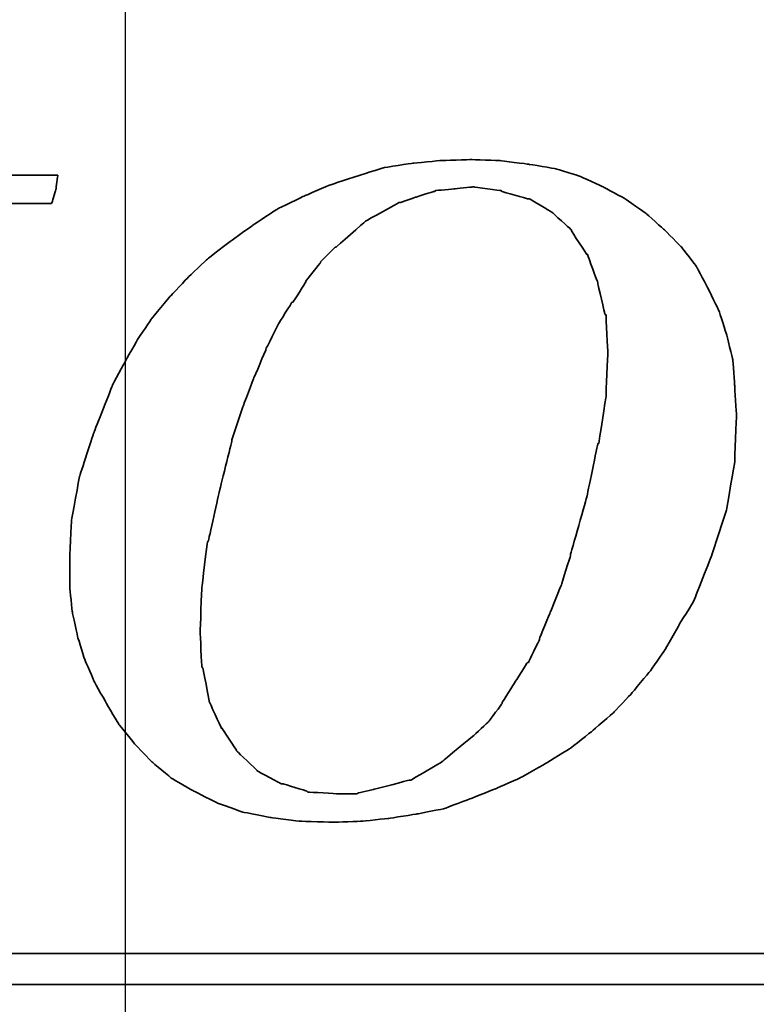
# Model space of a CAD drawing. Header units: millimetres. Extents: x -212 to 3135, y -1694 to 860.
# Tile 139 of 256: x 78.74 to 83.52, y -1119.77 to -1113.39. Entities that reach past the tile are written whole.
import ezdxf

# ---------------------------------------------------------------- set-up
doc = ezdxf.new("R2010")
doc.units = ezdxf.units.MM
doc.layers.add('2', color=7, linetype='CONTINUOUS', true_color=0xffffff)
doc.layers.add('DIM', color=4, linetype='CONTINUOUS')
doc.layers.add('layer 1', color=7, linetype='CONTINUOUS')

# ---------------------------------------------------------------- blocks, each defined once
blk = doc.blocks.new('TBI MOTION logo(完整正式版)')
at = {"layer": 'layer 1', "color": 22, "lineweight": 35}
for points, knots in [([(35.79625, -6.98375), (35.79625, -6.98375), (36.23125, -7.43875), (36.23125, -7.43875), (36.23125, -7.43875), (36.23125, -7.43875), (36.75625, -7.87125), (36.75625, -7.87125), (36.75625, -7.87125), (36.75625, -7.87125), (37.33125, -8.20375), (37.33125, -8.20375), (37.33125, -8.20375), (37.33125, -8.20375), (37.95625, -8.51875), (37.95625, -8.51875), (37.95625, -8.51875), (37.95625, -8.51875), (38.62625, -8.75875), (38.62625, -8.75875), (38.62625, -8.75875), (38.62625, -8.75875), (39.37125, -8.90375), (39.37125, -8.90375), (39.37125, -8.90375), (39.37125, -8.90375), (40.14125, -8.99875), (40.14125, -8.99875), (40.14125, -8.99875), (40.14125, -8.99875), (41.02625, -9.02375), (41.02625, -9.02375), (41.02625, -9.02375), (41.02625, -9.02375), (41.74625, -8.99875), (41.74625, -8.99875), (41.74625, -8.99875), (41.74625, -8.99875), (42.46625, -8.92375), (42.46625, -8.92375), (42.46625, -8.92375), (42.46625, -8.92375), (43.21125, -8.80625), (43.21125, -8.80625), (43.21125, -8.80625), (43.21125, -8.80625), (43.93125, -8.66375), (43.93125, -8.66375), (43.93125, -8.66375), (43.93125, -8.66375), (44.62625, -8.39875), (44.62625, -8.39875), (44.62625, -8.39875), (44.62625, -8.39875), (45.29625, -8.13375), (45.29625, -8.13375), (45.29625, -8.13375), (45.29625, -8.13375), (45.94625, -7.84375), (45.94625, -7.84375), (45.94625, -7.84375), (45.94625, -7.84375), (46.61625, -7.46375), (46.61625, -7.46375), (46.61625, -7.46375), (46.61625, -7.46375), (47.24125, -7.07875), (47.24125, -7.07875), (47.24125, -7.07875), (47.24125, -7.07875), (47.81625, -6.62375), (47.81625, -6.62375), (47.81625, -6.62375), (47.81625, -6.62375), (48.36875, -6.14375), (48.36875, -6.14375), (48.36875, -6.14375), (48.36875, -6.14375), (48.84625, -5.64125), (48.84625, -5.64125), (48.84625, -5.64125), (48.84625, -5.64125), (49.32625, -5.06375), (49.32625, -5.06375), (49.32625, -5.06375), (49.32625, -5.06375), (49.71125, -4.51374), (49.71125, -4.51374), (49.71125, -4.51374), (49.71125, -4.51374), (50.09625, -3.83874), (50.09625, -3.83874), (50.09625, -3.83874), (50.09625, -3.83874), (50.48125, -3.21374), (50.48125, -3.21374), (50.48125, -3.21374), (50.48125, -3.21374), (50.96125, -1.99125), (50.96125, -1.99125), (50.96125, -1.99125), (50.96125, -1.99125), (51.34375, -0.81875), (51.34375, -0.81875), (51.34375, -0.81875), (51.34375, -0.81875), (51.56125, 0.45624), (51.56125, 0.45624), (51.56125, 0.45624), (51.56125, 0.45624), (51.60625, 1.67624), (51.60625, 1.67624), (51.60625, 1.67624), (51.60625, 1.67624), (51.56125, 2.44625), (51.56125, 2.44625), (51.56125, 2.44625), (51.56125, 2.44625), (51.51125, 3.14125), (51.51125, 3.14125), (51.51125, 3.14125), (51.51125, 3.14125), (51.34375, 3.81125), (51.34375, 3.81125), (51.34375, 3.81125), (51.34375, 3.81125), (51.15125, 4.41125), (51.15125, 4.41125), (51.15125, 4.41125), (51.15125, 4.41125), (50.86125, 5.01125), (50.86125, 5.01125), (50.86125, 5.01125), (50.86125, 5.01125), (50.55125, 5.58875), (50.55125, 5.58875), (50.55125, 5.58875), (50.55125, 5.58875), (50.16625, 6.09125), (50.16625, 6.09125), (50.16625, 6.09125), (50.16625, 6.09125), (49.71125, 6.54875), (49.71125, 6.54875), (49.71125, 6.54875), (49.71125, 6.54875), (49.23125, 6.98125), (49.23125, 6.98125), (49.23125, 6.98125), (49.23125, 6.98125), (48.67875, 7.36625), (48.67875, 7.36625), (48.67875, 7.36625), (48.67875, 7.36625), (48.10375, 7.67625), (48.10375, 7.67625), (48.10375, 7.67625), (48.10375, 7.67625), (47.48125, 7.96375), (47.48125, 7.96375), (47.48125, 7.96375), (47.48125, 7.96375), (46.85625, 8.15625), (46.85625, 8.15625), (46.85625, 8.15625), (46.85625, 8.15625), (46.13625, 8.27624), (46.13625, 8.27624), (46.13625, 8.27624), (46.13625, 8.27624), (45.39125, 8.37125), (45.39125, 8.37125), (45.39125, 8.37125), (45.39125, 8.37125), (44.62625, 8.39624), (44.62625, 8.39624), (44.62625, 8.39624), (44.62625, 8.39624), (43.83625, 8.37125), (43.83625, 8.37125), (43.83625, 8.37125), (43.83625, 8.37125), (43.09125, 8.30125), (43.09125, 8.30125), (43.09125, 8.30125), (43.09125, 8.30125), (42.32125, 8.18125), (42.32125, 8.18125), (42.32125, 8.18125), (42.32125, 8.18125), (41.62875, 7.96375), (41.62875, 7.96375), (41.62875, 7.96375), (41.62875, 7.96375), (40.90625, 7.72625), (40.90625, 7.72625), (40.90625, 7.72625), (40.90625, 7.72625), (40.23624, 7.43625), (40.23624, 7.43625), (40.23624, 7.43625), (40.23624, 7.43625), (39.54124, 7.10125), (39.54124, 7.10125), (39.54124, 7.10125), (39.54124, 7.10125), (38.91625, 6.69125), (38.91625, 6.69125), (38.91625, 6.69125), (38.91625, 6.69125), (38.31625, 6.26125), (38.31625, 6.26125), (38.31625, 6.26125), (38.31625, 6.26125), (37.69125, 5.78125), (37.69125, 5.78125), (37.69125, 5.78125), (37.69125, 5.78125), (37.18625, 5.30125), (37.18625, 5.30125), (37.18625, 5.30125), (37.18625, 5.30125), (36.70625, 4.79624), (36.70625, 4.79624), (36.70625, 4.79624), (36.70625, 4.79624), (36.23125, 4.22125), (36.23125, 4.22125), (36.23125, 4.22125), (36.23125, 4.22125), (35.87124, 3.69375), (35.87124, 3.69375), (35.87124, 3.69375), (35.87124, 3.69375), (35.53125, 3.09125), (35.53125, 3.09125), (35.53125, 3.09125), (35.53125, 3.09125), (35.19875, 2.47125), (35.19875, 2.47125), (35.19875, 2.47125), (35.19875, 2.47125), (34.71625, 1.24625), (34.71625, 1.24625), (34.71625, 1.24625), (34.71625, 1.24625), (34.33125, 0.06874), (34.33125, 0.06874), (34.33125, 0.06874), (34.33125, 0.06874), (34.11625, -1.07875), (34.11625, -1.07875), (34.11625, -1.07875), (34.11625, -1.07875), (34.07125, -2.15875), (34.07125, -2.15875), (34.07125, -2.15875), (34.07125, -2.15875), (34.07125, -2.85375), (34.07125, -2.85375), (34.07125, -2.85375), (34.07125, -2.85375), (34.14125, -3.50375), (34.14125, -3.50375), (34.14125, -3.50375), (34.14125, -3.50375), (34.28625, -4.17375), (34.28625, -4.17375), (34.28625, -4.17375), (34.28625, -4.17375), (34.47625, -4.77624), (34.47625, -4.77624), (34.47625, -4.77624), (34.47625, -4.77624), (34.71625, -5.32625), (34.71625, -5.32625), (34.71625, -5.32625), (34.71625, -5.32625), (35.05375, -5.92875), (35.05375, -5.92875), (35.05375, -5.92875), (35.05375, -5.92875), (35.36375, -6.45375), (35.36375, -6.45375), (35.36375, -6.45375), (35.36375, -6.45375), (35.79625, -6.98375), (35.79625, -6.98375)], [0, 0, 0, 0, 0.01388889, 0.01388889, 0.01388889, 0.0138889, 0.02777778, 0.02777778, 0.02777778, 0.02777779, 0.04166667, 0.04166667, 0.04166667, 0.04166668, 0.05555556, 0.05555556, 0.05555556, 0.05555557, 0.06944444, 0.06944444, 0.06944444, 0.06944445, 0.08333333, 0.08333333, 0.08333333, 0.08333334, 0.09722222, 0.09722222, 0.09722222, 0.09722223, 0.11111111, 0.11111111, 0.11111111, 0.11111112, 0.125, 0.125, 0.125, 0.12500001, 0.13888889, 0.13888889, 0.13888889, 0.1388889, 0.15277778, 0.15277778, 0.15277778, 0.15277779, 0.16666667, 0.16666667, 0.16666667, 0.16666668, 0.18055556, 0.18055556, 0.18055556, 0.18055557, 0.19444444, 0.19444444, 0.19444444, 0.19444445, 0.20833333, 0.20833333, 0.20833333, 0.20833334, 0.22222222, 0.22222222, 0.22222222, 0.22222223, 0.23611111, 0.23611111, 0.23611111, 0.23611112, 0.25, 0.25, 0.25, 0.25000001, 0.26388889, 0.26388889, 0.26388889, 0.2638889, 0.27777778, 0.27777778, 0.27777778, 0.27777779, 0.29166667, 0.29166667, 0.29166667, 0.29166668, 0.30555556, 0.30555556, 0.30555556, 0.30555557, 0.31944444, 0.31944444, 0.31944444, 0.31944445, 0.33333333, 0.33333333, 0.33333333, 0.33333334, 0.34722222, 0.34722222, 0.34722222, 0.34722223, 0.36111111, 0.36111111, 0.36111111, 0.36111112, 0.375, 0.375, 0.375, 0.37500001, 0.38888889, 0.38888889, 0.38888889, 0.3888889, 0.40277778, 0.40277778, 0.40277778, 0.40277779, 0.41666667, 0.41666667, 0.41666667, 0.41666668, 0.43055556, 0.43055556, 0.43055556, 0.43055557, 0.44444444, 0.44444444, 0.44444444, 0.44444445, 0.45833333, 0.45833333, 0.45833333, 0.45833334, 0.47222222, 0.47222222, 0.47222222, 0.47222223, 0.48611111, 0.48611111, 0.48611111, 0.48611112, 0.5, 0.5, 0.5, 0.50000001, 0.51388889, 0.51388889, 0.51388889, 0.5138889, 0.52777778, 0.52777778, 0.52777778, 0.52777779, 0.54166667, 0.54166667, 0.54166667, 0.54166668, 0.55555556, 0.55555556, 0.55555556, 0.55555557, 0.56944444, 0.56944444, 0.56944444, 0.56944445, 0.58333333, 0.58333333, 0.58333333, 0.58333334, 0.59722222, 0.59722222, 0.59722222, 0.59722223, 0.61111111, 0.61111111, 0.61111111, 0.61111112, 0.625, 0.625, 0.625, 0.62500001, 0.63888889, 0.63888889, 0.63888889, 0.6388889, 0.65277778, 0.65277778, 0.65277778, 0.65277779, 0.66666667, 0.66666667, 0.66666667, 0.66666668, 0.68055556, 0.68055556, 0.68055556, 0.68055557, 0.69444444, 0.69444444, 0.69444444, 0.69444445, 0.70833333, 0.70833333, 0.70833333, 0.70833334, 0.72222222, 0.72222222, 0.72222222, 0.72222223, 0.73611111, 0.73611111, 0.73611111, 0.73611112, 0.75, 0.75, 0.75, 0.75000001, 0.76388889, 0.76388889, 0.76388889, 0.7638889, 0.77777778, 0.77777778, 0.77777778, 0.77777779, 0.79166667, 0.79166667, 0.79166667, 0.79166668, 0.80555556, 0.80555556, 0.80555556, 0.80555557, 0.81944444, 0.81944444, 0.81944444, 0.81944445, 0.83333333, 0.83333333, 0.83333333, 0.83333334, 0.84722222, 0.84722222, 0.84722222, 0.84722223, 0.86111111, 0.86111111, 0.86111111, 0.86111112, 0.875, 0.875, 0.875, 0.87500001, 0.88888889, 0.88888889, 0.88888889, 0.8888889, 0.90277778, 0.90277778, 0.90277778, 0.90277779, 0.91666667, 0.91666667, 0.91666667, 0.91666668, 0.93055556, 0.93055556, 0.93055556, 0.93055557, 0.94444444, 0.94444444, 0.94444444, 0.94444445, 0.95833333, 0.95833333, 0.95833333, 0.95833334, 0.97222222, 0.97222222, 0.97222222, 0.97222223, 0.98611111, 0.98611111, 0.98611111, 0.98611112, 1, 1, 1, 1]), ([(22.26375, -7.94375), (22.26375, -7.94375), (22.26375, -7.96625), (22.26375, -7.96625), (22.26375, -7.96625), (22.26375, -7.96625), (22.24125, -7.99125), (22.24125, -7.99125), (22.24125, -7.99125), (22.24125, -7.99125), (22.14625, -8.34875), (22.14625, -8.34875), (22.14625, -8.34875), (22.14625, -8.34875), (22.07625, -8.68625), (22.07625, -8.68625), (22.07625, -8.68625), (22.07625, -8.68625), (22.17125, -8.68625), (22.17125, -8.68625), (22.17125, -8.68625), (22.17125, -8.68625), (22.55375, -8.68625), (22.55375, -8.68625), (22.55375, -8.68625), (22.55375, -8.68625), (23.08125, -8.68625), (23.08125, -8.68625), (23.08125, -8.68625), (23.08125, -8.68625), (23.70375, -8.68625), (23.70375, -8.68625), (23.70375, -8.68625), (23.70375, -8.68625), (24.42625, -8.68625), (24.42625, -8.68625), (24.42625, -8.68625), (24.42625, -8.68625), (25.91125, -8.68625), (25.91125, -8.68625), (25.91125, -8.68625), (25.91125, -8.68625), (27.40125, -8.68625), (27.40125, -8.68625), (27.40125, -8.68625), (27.40125, -8.68625), (28.11875, -8.68625), (28.11875, -8.68625), (28.11875, -8.68625), (28.11875, -8.68625), (28.74125, -8.68625), (28.74125, -8.68625), (28.74125, -8.68625), (28.74125, -8.68625), (29.22125, -8.68625), (29.22125, -8.68625), (29.22125, -8.68625), (29.22125, -8.68625), (29.65625, -8.68625), (29.65625, -8.68625), (29.65625, -8.68625), (29.65625, -8.68625), (29.84875, -8.68625), (29.84875, -8.68625), (29.84875, -8.68625), (29.84875, -8.68625), (29.84875, -8.63875), (29.84875, -8.63875), (29.84875, -8.63875), (29.84875, -8.63875), (29.87125, -8.63875), (29.87125, -8.63875), (29.87125, -8.63875), (29.87125, -8.63875), (29.96875, -8.27875), (29.96875, -8.27875), (29.96875, -8.27875), (29.96875, -8.27875), (30.04125, -7.94375), (30.04125, -7.94375), (30.04125, -7.94375), (30.04125, -7.94375), (29.65625, -7.94375), (29.65625, -7.94375), (29.65625, -7.94375), (29.65625, -7.94375), (29.22125, -7.94375), (29.22125, -7.94375), (29.22125, -7.94375), (29.22125, -7.94375), (29.08125, -7.94375), (29.08125, -7.94375), (29.08125, -7.94375), (29.08125, -7.94375), (29.03125, -7.94375), (29.03125, -7.94375), (29.03125, -7.94375), (29.03125, -7.94375), (28.45625, -7.89375), (28.45625, -7.89375), (28.45625, -7.89375), (28.45625, -7.89375), (28.43125, -7.87125), (28.43125, -7.87125), (28.43125, -7.87125), (28.43125, -7.87125), (28.19125, -7.82375), (28.19125, -7.82375), (28.19125, -7.82375), (28.19125, -7.82375), (28.16625, -7.82375), (28.16625, -7.82375), (28.16625, -7.82375), (28.16625, -7.82375), (28.14625, -7.82375), (28.14625, -7.82375), (28.14625, -7.82375), (28.14625, -7.82375), (27.95125, -7.72375), (27.95125, -7.72375), (27.95125, -7.72375), (27.95125, -7.72375), (27.92625, -7.70375), (27.92625, -7.70375), (27.92625, -7.70375), (27.92625, -7.70375), (27.90625, -7.67875), (27.90625, -7.67875), (27.90625, -7.67875), (27.90625, -7.67875), (27.76125, -7.48875), (27.76125, -7.48875), (27.76125, -7.48875), (27.76125, -7.48875), (27.73375, -7.43875), (27.73375, -7.43875), (27.73375, -7.43875), (27.73375, -7.43875), (27.71125, -7.38875), (27.71125, -7.38875), (27.71125, -7.38875), (27.71125, -7.38875), (27.66625, -7.12875), (27.66625, -7.12875), (27.66625, -7.12875), (27.66625, -7.12875), (27.66625, -7.10375), (27.66625, -7.10375), (27.66625, -7.10375), (27.66625, -7.10375), (27.66625, -7.05375), (27.66625, -7.05375), (27.66625, -7.05375), (27.66625, -7.05375), (27.66625, -7.00875), (27.66625, -7.00875), (27.66625, -7.00875), (27.66625, -7.00875), (27.71125, -6.69625), (27.71125, -6.69625), (27.71125, -6.69625), (27.71125, -6.69625), (27.71125, -6.67125), (27.71125, -6.67125), (27.71125, -6.67125), (27.71125, -6.67125), (27.73375, -6.64875), (27.73375, -6.64875), (27.73375, -6.64875), (27.73375, -6.64875), (27.78625, -6.50375), (27.78625, -6.50375), (27.78625, -6.50375), (27.78625, -6.50375), (27.83125, -6.38375), (27.83125, -6.38375), (27.83125, -6.38375), (27.83125, -6.38375), (27.88125, -6.14375), (27.88125, -6.14375), (27.88125, -6.14375), (27.88125, -6.14375), (27.88125, -6.11875), (27.88125, -6.11875), (27.88125, -6.11875), (27.88125, -6.11875), (27.97625, -5.85375), (27.97625, -5.85375), (27.97625, -5.85375), (27.97625, -5.85375), (28.07375, -5.47125), (28.07375, -5.47125), (28.07375, -5.47125), (28.07375, -5.47125), (28.26625, -4.65375), (28.26625, -4.65375), (28.26625, -4.65375), (28.26625, -4.65375), (28.26625, -4.63375), (28.26625, -4.63375), (28.26625, -4.63375), (28.26625, -4.63375), (28.55125, -3.67374), (28.55125, -3.67374), (28.55125, -3.67374), (28.55125, -3.67374), (28.84125, -2.59374), (28.84125, -2.59374), (28.84125, -2.59374), (28.84125, -2.59374), (29.46125, -0.19375), (29.46125, -0.19375), (29.46125, -0.19375), (29.46125, -0.19375), (30.08625, 2.20624), (30.08625, 2.20624), (30.08625, 2.20624), (30.08625, 2.20624), (30.37625, 3.30875), (30.37625, 3.30875), (30.37625, 3.30875), (30.37625, 3.30875), (30.37625, 3.33125), (30.37625, 3.33125), (30.37625, 3.33125), (30.37625, 3.33125), (30.66125, 4.27125), (30.66125, 4.27125), (30.66125, 4.27125), (30.66125, 4.27125), (30.66125, 4.31875), (30.66125, 4.31875), (30.66125, 4.31875), (30.66125, 4.31875), (30.85625, 5.13125), (30.85625, 5.13125), (30.85625, 5.13125), (30.85625, 5.13125), (30.95125, 5.47125), (30.95125, 5.47125), (30.95125, 5.47125), (30.95125, 5.47125), (30.95125, 5.49125), (30.95125, 5.49125), (30.95125, 5.49125), (30.95125, 5.49125), (31.04625, 5.75625), (31.04625, 5.75625), (31.04625, 5.75625), (31.04625, 5.75625), (31.09625, 5.97125), (31.09625, 5.97125), (31.09625, 5.97125), (31.09625, 5.97125), (31.09625, 5.99624), (31.09625, 5.99624), (31.09625, 5.99624), (31.09625, 5.99624), (31.14375, 6.16625), (31.14375, 6.16625), (31.14375, 6.16625), (31.14375, 6.16625), (31.14375, 6.18625), (31.14375, 6.18625), (31.14375, 6.18625), (31.14375, 6.18625), (31.16624, 6.28625), (31.16624, 6.28625), (31.16624, 6.28625), (31.16624, 6.28625), (31.16624, 6.33124), (31.16624, 6.33124), (31.16624, 6.33124), (31.16624, 6.33124), (31.19125, 6.38124), (31.19125, 6.38124), (31.19125, 6.38124), (31.19125, 6.38124), (31.38125, 6.71625), (31.38125, 6.71625), (31.38125, 6.71625), (31.38125, 6.71625), (31.40624, 6.74125), (31.40624, 6.74125), (31.40624, 6.74125), (31.40624, 6.74125), (31.43125, 6.76625), (31.43125, 6.76625), (31.43125, 6.76625), (31.43125, 6.76625), (31.64625, 7.00624), (31.64625, 7.00624), (31.64625, 7.00624), (31.64625, 7.00624), (31.67125, 7.00624), (31.67125, 7.00624), (31.67125, 7.00624), (31.67125, 7.00624), (31.69625, 7.00624), (31.69625, 7.00624), (31.69625, 7.00624), (31.69625, 7.00624), (31.83875, 7.10125), (31.83875, 7.10125), (31.83875, 7.10125), (31.83875, 7.10125), (31.86124, 7.12624), (31.86124, 7.12624), (31.86124, 7.12624), (31.86124, 7.12624), (31.88625, 7.12624), (31.88625, 7.12624), (31.88625, 7.12624), (31.88625, 7.12624), (32.10124, 7.17125), (32.10124, 7.17125), (32.10124, 7.17125), (32.10124, 7.17125), (32.10124, 7.19624), (32.10124, 7.19624), (32.10124, 7.19624), (32.10124, 7.19624), (32.39125, 7.24624), (32.39125, 7.24624), (32.39125, 7.24624), (32.39125, 7.24624), (32.41624, 7.24624), (32.41624, 7.24624), (32.41624, 7.24624), (32.41624, 7.24624), (32.43624, 7.24624), (32.43624, 7.24624), (32.43624, 7.24624), (32.43624, 7.24624), (32.72375, 7.24624), (32.72375, 7.24624), (32.72375, 7.24624), (32.72375, 7.24624), (32.79624, 7.24624), (32.79624, 7.24624), (32.79624, 7.24624), (32.79624, 7.24624), (32.89625, 7.24624), (32.89625, 7.24624), (32.89625, 7.24624), (32.89625, 7.24624), (33.23124, 7.24624), (33.23124, 7.24624), (33.23124, 7.24624), (33.23124, 7.24624), (33.59125, 7.24624), (33.59125, 7.24624), (33.59125, 7.24624), (33.59125, 7.24624), (33.61625, 7.29125), (33.61625, 7.29125), (33.61625, 7.29125), (33.61625, 7.29125), (33.71125, 7.62625), (33.71125, 7.62625), (33.71125, 7.62625), (33.71125, 7.62625), (33.75625, 7.98625), (33.75625, 7.98625), (33.75625, 7.98625), (33.75625, 7.98625), (33.63625, 7.98625), (33.63625, 7.98625), (33.63625, 7.98625), (33.63625, 7.98625), (33.23124, 7.98625), (33.23124, 7.98625), (33.23124, 7.98625), (33.23124, 7.98625), (32.67875, 7.98625), (32.67875, 7.98625), (32.67875, 7.98625), (32.67875, 7.98625), (32.05625, 7.98625), (32.05625, 7.98625), (32.05625, 7.98625), (32.05625, 7.98625), (31.35625, 7.98625), (31.35625, 7.98625), (31.35625, 7.98625), (31.35625, 7.98625), (29.80125, 7.98625), (29.80125, 7.98625), (29.80125, 7.98625), (29.80125, 7.98625), (28.26625, 7.98625), (28.26625, 7.98625), (28.26625, 7.98625), (28.26625, 7.98625), (27.59125, 7.98625), (27.59125, 7.98625), (27.59125, 7.98625), (27.59125, 7.98625), (26.91875, 7.98625), (26.91875, 7.98625), (26.91875, 7.98625), (26.91875, 7.98625), (26.39125, 7.98625), (26.39125, 7.98625), (26.39125, 7.98625), (26.39125, 7.98625), (25.96125, 7.98625), (25.96125, 7.98625), (25.96125, 7.98625), (25.96125, 7.98625), (25.76875, 7.98625), (25.76875, 7.98625), (25.76875, 7.98625), (25.76875, 7.98625), (25.76875, 7.96375), (25.76875, 7.96375), (25.76875, 7.96375), (25.76875, 7.96375), (25.74625, 7.94125), (25.74625, 7.94125), (25.74625, 7.94125), (25.74625, 7.94125), (25.64875, 7.55625), (25.64875, 7.55625), (25.64875, 7.55625), (25.64875, 7.55625), (25.57625, 7.24624), (25.57625, 7.24624), (25.57625, 7.24624), (25.57625, 7.24624), (25.59875, 7.24624), (25.59875, 7.24624), (25.59875, 7.24624), (25.59875, 7.24624), (26.01125, 7.24624), (26.01125, 7.24624), (26.01125, 7.24624), (26.01125, 7.24624), (26.48625, 7.24624), (26.48625, 7.24624), (26.48625, 7.24624), (26.48625, 7.24624), (26.60625, 7.24624), (26.60625, 7.24624), (26.60625, 7.24624), (26.60625, 7.24624), (26.63125, 7.24624), (26.63125, 7.24624), (26.63125, 7.24624), (26.63125, 7.24624), (26.68125, 7.24624), (26.68125, 7.24624), (26.68125, 7.24624), (26.68125, 7.24624), (26.70625, 7.24624), (26.70625, 7.24624), (26.70625, 7.24624), (26.70625, 7.24624), (26.96625, 7.24624), (26.96625, 7.24624), (26.96625, 7.24624), (26.96625, 7.24624), (26.99125, 7.21875), (26.99125, 7.21875), (26.99125, 7.21875), (26.99125, 7.21875), (27.23375, 7.17125), (27.23375, 7.17125), (27.23375, 7.17125), (27.23375, 7.17125), (27.40125, 7.12624), (27.40125, 7.12624), (27.40125, 7.12624), (27.40125, 7.12624), (27.56625, 7.07624), (27.56625, 7.07624), (27.56625, 7.07624), (27.56625, 7.07624), (27.61375, 7.07624), (27.61375, 7.07624), (27.61375, 7.07624), (27.61375, 7.07624), (27.64125, 7.07624), (27.64125, 7.07624), (27.64125, 7.07624), (27.64125, 7.07624), (27.66625, 7.02624), (27.66625, 7.02624), (27.66625, 7.02624), (27.66625, 7.02624), (27.85625, 6.86125), (27.85625, 6.86125), (27.85625, 6.86125), (27.85625, 6.86125), (27.88125, 6.81125), (27.88125, 6.81125), (27.88125, 6.81125), (27.88125, 6.81125), (27.88125, 6.76625), (27.88125, 6.76625), (27.88125, 6.76625), (27.88125, 6.76625), (27.92625, 6.47625), (27.92625, 6.47625), (27.92625, 6.47625), (27.92625, 6.47625), (27.95125, 6.45124), (27.95125, 6.45124), (27.95125, 6.45124), (27.95125, 6.45124), (27.95125, 6.42625), (27.95125, 6.42625), (27.95125, 6.42625), (27.95125, 6.42625), (27.95125, 6.40625), (27.95125, 6.40625), (27.95125, 6.40625), (27.95125, 6.40625), (27.92625, 6.35625), (27.92625, 6.35625), (27.92625, 6.35625), (27.92625, 6.35625), (27.92625, 6.33124), (27.92625, 6.33124), (27.92625, 6.33124), (27.92625, 6.33124), (27.90625, 5.99624), (27.90625, 5.99624), (27.90625, 5.99624), (27.90625, 5.99624), (27.88125, 5.89875), (27.88125, 5.89875), (27.88125, 5.89875), (27.88125, 5.89875), (27.85625, 5.87625), (27.85625, 5.87625), (27.85625, 5.87625), (27.85625, 5.87625), (27.85625, 5.85125), (27.85625, 5.85125), (27.85625, 5.85125), (27.85625, 5.85125), (27.85625, 5.82625), (27.85625, 5.82625), (27.85625, 5.82625), (27.85625, 5.82625), (27.83125, 5.82625), (27.83125, 5.82625), (27.83125, 5.82625), (27.83125, 5.82625), (27.78625, 5.63625), (27.78625, 5.63625), (27.78625, 5.63625), (27.78625, 5.63625), (27.78625, 5.61125), (27.78625, 5.61125), (27.78625, 5.61125), (27.78625, 5.61125), (27.78625, 5.58875), (27.78625, 5.58875), (27.78625, 5.58875), (27.78625, 5.58875), (27.68625, 5.42125), (27.68625, 5.42125), (27.68625, 5.42125), (27.68625, 5.42125), (27.66625, 5.13125), (27.66625, 5.13125), (27.66625, 5.13125), (27.66625, 5.13125), (27.64125, 5.10874), (27.64125, 5.10874), (27.64125, 5.10874), (27.64125, 5.10874), (27.64125, 5.08625), (27.64125, 5.08625), (27.64125, 5.08625), (27.64125, 5.08625), (27.52125, 4.75124), (27.52125, 4.75124), (27.52125, 4.75124), (27.52125, 4.75124), (27.30625, 3.95625), (27.30625, 3.95625), (27.30625, 3.95625), (27.30625, 3.95625), (27.03875, 2.97125), (27.03875, 2.97125), (27.03875, 2.97125), (27.03875, 2.97125), (26.75375, 1.87125), (26.75375, 1.87125), (26.75375, 1.87125), (26.75375, 1.87125), (26.12625, -0.50374), (26.12625, -0.50374), (26.12625, -0.50374), (26.12625, -0.50374), (25.50625, -2.85375), (25.50625, -2.85375), (25.50625, -2.85375), (25.50625, -2.85375), (25.21625, -3.95875), (25.21625, -3.95875), (25.21625, -3.95875), (25.21625, -3.95875), (25.21625, -3.98375), (25.21625, -3.98375), (25.21625, -3.98375), (25.21625, -3.98375), (24.93125, -4.94375), (24.93125, -4.94375), (24.93125, -4.94375), (24.93125, -4.94375), (24.73625, -5.78375), (24.73625, -5.78375), (24.73625, -5.78375), (24.73625, -5.78375), (24.64125, -6.11875), (24.64125, -6.11875), (24.64125, -6.11875), (24.64125, -6.11875), (24.64125, -6.14375), (24.64125, -6.14375), (24.64125, -6.14375), (24.64125, -6.14375), (24.54625, -6.40875), (24.54625, -6.40875), (24.54625, -6.40875), (24.54625, -6.40875), (24.49625, -6.64875), (24.49625, -6.64875), (24.49625, -6.64875), (24.49625, -6.64875), (24.49625, -6.67125), (24.49625, -6.67125), (24.49625, -6.67125), (24.49625, -6.67125), (24.45125, -6.81375), (24.45125, -6.81375), (24.45125, -6.81375), (24.45125, -6.81375), (24.40125, -6.95875), (24.40125, -6.95875), (24.40125, -6.95875), (24.40125, -6.95875), (24.23375, -7.34375), (24.23375, -7.34375), (24.23375, -7.34375), (24.23375, -7.34375), (24.23375, -7.36875), (24.23375, -7.36875), (24.23375, -7.36875), (24.23375, -7.36875), (24.20875, -7.38875), (24.20875, -7.38875), (24.20875, -7.38875), (24.20875, -7.38875), (23.94625, -7.67875), (23.94625, -7.67875), (23.94625, -7.67875), (23.94625, -7.67875), (23.92125, -7.70375), (23.92125, -7.70375), (23.92125, -7.70375), (23.92125, -7.70375), (23.87125, -7.72375), (23.87125, -7.72375), (23.87125, -7.72375), (23.87125, -7.72375), (23.53875, -7.87125), (23.53875, -7.87125), (23.53875, -7.87125), (23.53875, -7.87125), (23.51125, -7.87125), (23.51125, -7.87125), (23.51125, -7.87125), (23.51125, -7.87125), (23.49125, -7.89375), (23.49125, -7.89375), (23.49125, -7.89375), (23.49125, -7.89375), (23.05625, -7.94375), (23.05625, -7.94375), (23.05625, -7.94375), (23.05625, -7.94375), (23.03625, -7.94375), (23.03625, -7.94375), (23.03625, -7.94375), (23.03625, -7.94375), (22.98625, -7.94375), (22.98625, -7.94375), (22.98625, -7.94375), (22.98625, -7.94375), (22.88875, -7.94375), (22.88875, -7.94375), (22.88875, -7.94375), (22.88875, -7.94375), (22.55375, -7.94375), (22.55375, -7.94375), (22.55375, -7.94375), (22.55375, -7.94375), (22.26375, -7.94375), (22.26375, -7.94375)], [0, 0, 0, 0, 0.00568182, 0.00568182, 0.00568182, 0.00568183, 0.01136364, 0.01136364, 0.01136364, 0.01136365, 0.01704545, 0.01704545, 0.01704545, 0.01704546, 0.02272727, 0.02272727, 0.02272727, 0.02272728, 0.02840909, 0.02840909, 0.02840909, 0.0284091, 0.03409091, 0.03409091, 0.03409091, 0.03409092, 0.03977273, 0.03977273, 0.03977273, 0.03977274, 0.04545455, 0.04545455, 0.04545455, 0.04545456, 0.05113636, 0.05113636, 0.05113636, 0.05113637, 0.05681818, 0.05681818, 0.05681818, 0.05681819, 0.0625, 0.0625, 0.0625, 0.06250001, 0.06818182, 0.06818182, 0.06818182, 0.06818183, 0.07386364, 0.07386364, 0.07386364, 0.07386365, 0.07954545, 0.07954545, 0.07954545, 0.07954546, 0.08522727, 0.08522727, 0.08522727, 0.08522728, 0.09090909, 0.09090909, 0.09090909, 0.0909091, 0.09659091, 0.09659091, 0.09659091, 0.09659092, 0.10227273, 0.10227273, 0.10227273, 0.10227274, 0.10795455, 0.10795455, 0.10795455, 0.10795456, 0.11363636, 0.11363636, 0.11363636, 0.11363637, 0.11931818, 0.11931818, 0.11931818, 0.11931819, 0.125, 0.125, 0.125, 0.12500001, 0.13068182, 0.13068182, 0.13068182, 0.13068183, 0.13636364, 0.13636364, 0.13636364, 0.13636365, 0.14204545, 0.14204545, 0.14204545, 0.14204546, 0.14772727, 0.14772727, 0.14772727, 0.14772728, 0.15340909, 0.15340909, 0.15340909, 0.1534091, 0.15909091, 0.15909091, 0.15909091, 0.15909092, 0.16477273, 0.16477273, 0.16477273, 0.16477274, 0.17045455, 0.17045455, 0.17045455, 0.17045456, 0.17613636, 0.17613636, 0.17613636, 0.17613637, 0.18181818, 0.18181818, 0.18181818, 0.18181819, 0.1875, 0.1875, 0.1875, 0.18750001, 0.19318182, 0.19318182, 0.19318182, 0.19318183, 0.19886364, 0.19886364, 0.19886364, 0.19886365, 0.20454545, 0.20454545, 0.20454545, 0.20454546, 0.21022727, 0.21022727, 0.21022727, 0.21022728, 0.21590909, 0.21590909, 0.21590909, 0.2159091, 0.22159091, 0.22159091, 0.22159091, 0.22159092, 0.22727273, 0.22727273, 0.22727273, 0.22727274, 0.23295455, 0.23295455, 0.23295455, 0.23295456, 0.23863636, 0.23863636, 0.23863636, 0.23863637, 0.24431818, 0.24431818, 0.24431818, 0.24431819, 0.25, 0.25, 0.25, 0.25000001, 0.25568182, 0.25568182, 0.25568182, 0.25568183, 0.26136364, 0.26136364, 0.26136364, 0.26136365, 0.26704545, 0.26704545, 0.26704545, 0.26704546, 0.27272727, 0.27272727, 0.27272727, 0.27272728, 0.27840909, 0.27840909, 0.27840909, 0.2784091, 0.28409091, 0.28409091, 0.28409091, 0.28409092, 0.28977273, 0.28977273, 0.28977273, 0.28977274, 0.29545455, 0.29545455, 0.29545455, 0.29545456, 0.30113636, 0.30113636, 0.30113636, 0.30113637, 0.30681818, 0.30681818, 0.30681818, 0.30681819, 0.3125, 0.3125, 0.3125, 0.31250001, 0.31818182, 0.31818182, 0.31818182, 0.31818183, 0.32386364, 0.32386364, 0.32386364, 0.32386365, 0.32954545, 0.32954545, 0.32954545, 0.32954546, 0.33522727, 0.33522727, 0.33522727, 0.33522728, 0.34090909, 0.34090909, 0.34090909, 0.3409091, 0.34659091, 0.34659091, 0.34659091, 0.34659092, 0.35227273, 0.35227273, 0.35227273, 0.35227274, 0.35795455, 0.35795455, 0.35795455, 0.35795456, 0.36363636, 0.36363636, 0.36363636, 0.36363637, 0.36931818, 0.36931818, 0.36931818, 0.36931819, 0.375, 0.375, 0.375, 0.37500001, 0.38068182, 0.38068182, 0.38068182, 0.38068183, 0.38636364, 0.38636364, 0.38636364, 0.38636365, 0.39204545, 0.39204545, 0.39204545, 0.39204546, 0.39772727, 0.39772727, 0.39772727, 0.39772728, 0.40340909, 0.40340909, 0.40340909, 0.4034091, 0.40909091, 0.40909091, 0.40909091, 0.40909092, 0.41477273, 0.41477273, 0.41477273, 0.41477274, 0.42045455, 0.42045455, 0.42045455, 0.42045456, 0.42613636, 0.42613636, 0.42613636, 0.42613637, 0.43181818, 0.43181818, 0.43181818, 0.43181819, 0.4375, 0.4375, 0.4375, 0.43750001, 0.44318182, 0.44318182, 0.44318182, 0.44318183, 0.44886364, 0.44886364, 0.44886364, 0.44886365, 0.45454545, 0.45454545, 0.45454545, 0.45454546, 0.46022727, 0.46022727, 0.46022727, 0.46022728, 0.46590909, 0.46590909, 0.46590909, 0.4659091, 0.47159091, 0.47159091, 0.47159091, 0.47159092, 0.47727273, 0.47727273, 0.47727273, 0.47727274, 0.48295455, 0.48295455, 0.48295455, 0.48295456, 0.48863636, 0.48863636, 0.48863636, 0.48863637, 0.49431818, 0.49431818, 0.49431818, 0.49431819, 0.5, 0.5, 0.5, 0.50000001, 0.50568182, 0.50568182, 0.50568182, 0.50568183, 0.51136364, 0.51136364, 0.51136364, 0.51136365, 0.51704545, 0.51704545, 0.51704545, 0.51704546, 0.52272727, 0.52272727, 0.52272727, 0.52272728, 0.52840909, 0.52840909, 0.52840909, 0.5284091, 0.53409091, 0.53409091, 0.53409091, 0.53409092, 0.53977273, 0.53977273, 0.53977273, 0.53977274, 0.54545455, 0.54545455, 0.54545455, 0.54545456, 0.55113636, 0.55113636, 0.55113636, 0.55113637, 0.55681818, 0.55681818, 0.55681818, 0.55681819, 0.5625, 0.5625, 0.5625, 0.56250001, 0.56818182, 0.56818182, 0.56818182, 0.56818183, 0.57386364, 0.57386364, 0.57386364, 0.57386365, 0.57954545, 0.57954545, 0.57954545, 0.57954546, 0.58522727, 0.58522727, 0.58522727, 0.58522728, 0.59090909, 0.59090909, 0.59090909, 0.5909091, 0.59659091, 0.59659091, 0.59659091, 0.59659092, 0.60227273, 0.60227273, 0.60227273, 0.60227274, 0.60795455, 0.60795455, 0.60795455, 0.60795456, 0.61363636, 0.61363636, 0.61363636, 0.61363637, 0.61931818, 0.61931818, 0.61931818, 0.61931819, 0.625, 0.625, 0.625, 0.62500001, 0.63068182, 0.63068182, 0.63068182, 0.63068183, 0.63636364, 0.63636364, 0.63636364, 0.63636365, 0.64204545, 0.64204545, 0.64204545, 0.64204546, 0.64772727, 0.64772727, 0.64772727, 0.64772728, 0.65340909, 0.65340909, 0.65340909, 0.6534091, 0.65909091, 0.65909091, 0.65909091, 0.65909092, 0.66477273, 0.66477273, 0.66477273, 0.66477274, 0.67045455, 0.67045455, 0.67045455, 0.67045456, 0.67613636, 0.67613636, 0.67613636, 0.67613637, 0.68181818, 0.68181818, 0.68181818, 0.68181819, 0.6875, 0.6875, 0.6875, 0.68750001, 0.69318182, 0.69318182, 0.69318182, 0.69318183, 0.69886364, 0.69886364, 0.69886364, 0.69886365, 0.70454545, 0.70454545, 0.70454545, 0.70454546, 0.71022727, 0.71022727, 0.71022727, 0.71022728, 0.71590909, 0.71590909, 0.71590909, 0.7159091, 0.72159091, 0.72159091, 0.72159091, 0.72159092, 0.72727273, 0.72727273, 0.72727273, 0.72727274, 0.73295455, 0.73295455, 0.73295455, 0.73295456, 0.73863636, 0.73863636, 0.73863636, 0.73863637, 0.74431818, 0.74431818, 0.74431818, 0.74431819, 0.75, 0.75, 0.75, 0.75000001, 0.75568182, 0.75568182, 0.75568182, 0.75568183, 0.76136364, 0.76136364, 0.76136364, 0.76136365, 0.76704545, 0.76704545, 0.76704545, 0.76704546, 0.77272727, 0.77272727, 0.77272727, 0.77272728, 0.77840909, 0.77840909, 0.77840909, 0.7784091, 0.78409091, 0.78409091, 0.78409091, 0.78409092, 0.78977273, 0.78977273, 0.78977273, 0.78977274, 0.79545455, 0.79545455, 0.79545455, 0.79545456, 0.80113636, 0.80113636, 0.80113636, 0.80113637, 0.80681818, 0.80681818, 0.80681818, 0.80681819, 0.8125, 0.8125, 0.8125, 0.81250001, 0.81818182, 0.81818182, 0.81818182, 0.81818183, 0.82386364, 0.82386364, 0.82386364, 0.82386365, 0.82954545, 0.82954545, 0.82954545, 0.82954546, 0.83522727, 0.83522727, 0.83522727, 0.83522728, 0.84090909, 0.84090909, 0.84090909, 0.8409091, 0.84659091, 0.84659091, 0.84659091, 0.84659092, 0.85227273, 0.85227273, 0.85227273, 0.85227274, 0.85795455, 0.85795455, 0.85795455, 0.85795456, 0.86363636, 0.86363636, 0.86363636, 0.86363637, 0.86931818, 0.86931818, 0.86931818, 0.86931819, 0.875, 0.875, 0.875, 0.87500001, 0.88068182, 0.88068182, 0.88068182, 0.88068183, 0.88636364, 0.88636364, 0.88636364, 0.88636365, 0.89204545, 0.89204545, 0.89204545, 0.89204546, 0.89772727, 0.89772727, 0.89772727, 0.89772728, 0.90340909, 0.90340909, 0.90340909, 0.9034091, 0.90909091, 0.90909091, 0.90909091, 0.90909092, 0.91477273, 0.91477273, 0.91477273, 0.91477274, 0.92045455, 0.92045455, 0.92045455, 0.92045456, 0.92613636, 0.92613636, 0.92613636, 0.92613637, 0.93181818, 0.93181818, 0.93181818, 0.93181819, 0.9375, 0.9375, 0.9375, 0.93750001, 0.94318182, 0.94318182, 0.94318182, 0.94318183, 0.94886364, 0.94886364, 0.94886364, 0.94886365, 0.95454545, 0.95454545, 0.95454545, 0.95454546, 0.96022727, 0.96022727, 0.96022727, 0.96022728, 0.96590909, 0.96590909, 0.96590909, 0.9659091, 0.97159091, 0.97159091, 0.97159091, 0.97159092, 0.97727273, 0.97727273, 0.97727273, 0.97727274, 0.98295455, 0.98295455, 0.98295455, 0.98295456, 0.98863636, 0.98863636, 0.98863636, 0.98863637, 0.99431818, 0.99431818, 0.99431818, 0.99431819, 1, 1, 1, 1]), ([(38.33875, 1.03124), (38.33875, 1.03124), (38.62625, 1.89625), (38.62625, 1.89625), (38.62625, 1.89625), (38.62625, 1.89625), (38.91625, 2.66375), (38.91625, 2.66375), (38.91625, 2.66375), (38.91625, 2.66375), (39.22625, 3.38125), (39.22625, 3.38125), (39.22625, 3.38125), (39.22625, 3.38125), (39.22625, 3.40624), (39.22625, 3.40624), (39.22625, 3.40624), (39.22625, 3.40624), (39.56124, 4.07624), (39.56124, 4.07624), (39.56124, 4.07624), (39.56124, 4.07624), (39.92125, 4.65125), (39.92125, 4.65125), (39.92125, 4.65125), (39.92125, 4.65125), (39.94625, 4.65125), (39.94625, 4.65125), (39.94625, 4.65125), (39.94625, 4.65125), (40.28125, 5.17875), (40.28125, 5.17875), (40.28125, 5.17875), (40.28125, 5.17875), (40.28125, 5.20375), (40.28125, 5.20375), (40.28125, 5.20375), (40.28125, 5.20375), (40.66875, 5.68625), (40.66875, 5.68625), (40.66875, 5.68625), (40.66875, 5.68625), (40.66875, 5.70625), (40.66875, 5.70625), (40.66875, 5.70625), (40.66875, 5.70625), (41.05124, 6.09125), (41.05124, 6.09125), (41.05124, 6.09125), (41.05124, 6.09125), (41.07625, 6.09125), (41.07625, 6.09125), (41.07625, 6.09125), (41.07625, 6.09125), (41.84125, 6.76625), (41.84125, 6.76625), (41.84125, 6.76625), (41.84125, 6.76625), (41.86625, 6.78625), (41.86625, 6.78625), (41.86625, 6.78625), (41.86625, 6.78625), (42.73125, 7.26624), (42.73125, 7.26624), (42.73125, 7.26624), (42.73125, 7.26624), (42.75625, 7.26624), (42.75625, 7.26624), (42.75625, 7.26624), (42.75625, 7.26624), (43.18625, 7.41125), (43.18625, 7.41125), (43.18625, 7.41125), (43.18625, 7.41125), (43.64125, 7.55625), (43.64125, 7.55625), (43.64125, 7.55625), (43.64125, 7.55625), (43.66625, 7.55625), (43.66625, 7.55625), (43.66625, 7.55625), (43.66625, 7.55625), (43.69125, 7.58124), (43.69125, 7.58124), (43.69125, 7.58124), (43.69125, 7.58124), (44.19125, 7.62625), (44.19125, 7.62625), (44.19125, 7.62625), (44.19125, 7.62625), (44.67125, 7.67625), (44.67125, 7.67625), (44.67125, 7.67625), (44.67125, 7.67625), (44.69625, 7.67625), (44.69625, 7.67625), (44.69625, 7.67625), (44.69625, 7.67625), (45.41875, 7.58124), (45.41875, 7.58124), (45.41875, 7.58124), (45.41875, 7.58124), (45.44125, 7.55625), (45.44125, 7.55625), (45.44125, 7.55625), (45.44125, 7.55625), (46.11125, 7.36625), (46.11125, 7.36625), (46.11125, 7.36625), (46.11125, 7.36625), (46.13625, 7.36625), (46.13625, 7.36625), (46.13625, 7.36625), (46.13625, 7.36625), (46.15875, 7.36625), (46.15875, 7.36625), (46.15875, 7.36625), (46.15875, 7.36625), (46.73625, 7.02624), (46.73625, 7.02624), (46.73625, 7.02624), (46.73625, 7.02624), (46.76125, 7.00624), (46.76125, 7.00624), (46.76125, 7.00624), (46.76125, 7.00624), (47.24125, 6.57124), (47.24125, 6.57124), (47.24125, 6.57124), (47.24125, 6.57124), (47.26625, 6.54875), (47.26625, 6.54875), (47.26625, 6.54875), (47.26625, 6.54875), (47.26625, 6.52375), (47.26625, 6.52375), (47.26625, 6.52375), (47.26625, 6.52375), (47.67375, 5.89875), (47.67375, 5.89875), (47.67375, 5.89875), (47.67375, 5.89875), (47.69625, 5.89875), (47.69625, 5.89875), (47.69625, 5.89875), (47.69625, 5.89875), (47.69625, 5.87625), (47.69625, 5.87625), (47.69625, 5.87625), (47.69625, 5.87625), (47.96125, 5.15625), (47.96125, 5.15625), (47.96125, 5.15625), (47.96125, 5.15625), (47.96125, 5.13125), (47.96125, 5.13125), (47.96125, 5.13125), (47.96125, 5.13125), (48.15125, 4.31875), (48.15125, 4.31875), (48.15125, 4.31875), (48.15125, 4.31875), (48.17625, 4.31875), (48.17625, 4.31875), (48.17625, 4.31875), (48.17625, 4.31875), (48.17625, 4.29125), (48.17625, 4.29125), (48.17625, 4.29125), (48.17625, 4.29125), (48.22625, 3.33125), (48.22625, 3.33125), (48.22625, 3.33125), (48.22625, 3.33125), (48.22625, 3.30875), (48.22625, 3.30875), (48.22625, 3.30875), (48.22625, 3.30875), (48.17625, 2.20624), (48.17625, 2.20624), (48.17625, 2.20624), (48.17625, 2.20624), (48.17625, 2.18124), (48.17625, 2.18124), (48.17625, 2.18124), (48.17625, 2.18124), (47.98375, 0.93624), (47.98375, 0.93624), (47.98375, 0.93624), (47.98375, 0.93624), (47.96125, 0.93624), (47.96125, 0.93624), (47.96125, 0.93624), (47.96125, 0.93624), (47.67375, -0.45874), (47.67375, -0.45874), (47.67375, -0.45874), (47.67375, -0.45874), (47.24125, -1.99125), (47.24125, -1.99125), (47.24125, -1.99125), (47.24125, -1.99125), (47.24125, -2.01874), (47.24125, -2.01874), (47.24125, -2.01874), (47.24125, -2.01874), (47.00125, -2.78375), (47.00125, -2.78375), (47.00125, -2.78375), (47.00125, -2.78375), (46.71125, -3.50375), (46.71125, -3.50375), (46.71125, -3.50375), (46.71125, -3.50375), (46.42625, -4.19875), (46.42625, -4.19875), (46.42625, -4.19875), (46.42625, -4.19875), (46.42625, -4.22375), (46.42625, -4.22375), (46.42625, -4.22375), (46.42625, -4.22375), (46.13625, -4.82374), (46.13625, -4.82374), (46.13625, -4.82374), (46.13625, -4.82374), (46.11125, -4.82374), (46.11125, -4.82374), (46.11125, -4.82374), (46.11125, -4.82374), (45.77625, -5.35125), (45.77625, -5.35125), (45.77625, -5.35125), (45.77625, -5.35125), (45.44125, -5.87875), (45.44125, -5.87875), (45.44125, -5.87875), (45.44125, -5.87875), (45.44125, -5.90375), (45.44125, -5.90375), (45.44125, -5.90375), (45.44125, -5.90375), (45.10625, -6.35875), (45.10625, -6.35875), (45.10625, -6.35875), (45.10625, -6.35875), (45.08125, -6.38375), (45.08125, -6.38375), (45.08125, -6.38375), (45.08125, -6.38375), (44.69625, -6.74375), (44.69625, -6.74375), (44.69625, -6.74375), (44.69625, -6.74375), (43.88375, -7.41625), (43.88375, -7.41625), (43.88375, -7.41625), (43.88375, -7.41625), (43.85625, -7.43875), (43.85625, -7.43875), (43.85625, -7.43875), (43.85625, -7.43875), (43.04125, -7.91875), (43.04125, -7.91875), (43.04125, -7.91875), (43.04125, -7.91875), (43.01625, -7.91875), (43.01625, -7.91875), (43.01625, -7.91875), (43.01625, -7.91875), (42.99625, -7.91875), (42.99625, -7.91875), (42.99625, -7.91875), (42.99625, -7.91875), (42.08125, -8.15875), (42.08125, -8.15875), (42.08125, -8.15875), (42.08125, -8.15875), (41.65125, -8.25625), (41.65125, -8.25625), (41.65125, -8.25625), (41.65125, -8.25625), (41.62875, -8.27875), (41.62875, -8.27875), (41.62875, -8.27875), (41.62875, -8.27875), (41.60125, -8.27875), (41.60125, -8.27875), (41.60125, -8.27875), (41.60125, -8.27875), (41.12125, -8.27875), (41.12125, -8.27875), (41.12125, -8.27875), (41.12125, -8.27875), (40.35624, -8.23125), (40.35624, -8.23125), (40.35624, -8.23125), (40.35624, -8.23125), (40.33125, -8.23125), (40.33125, -8.23125), (40.33125, -8.23125), (40.33125, -8.23125), (40.30625, -8.20375), (40.30625, -8.20375), (40.30625, -8.20375), (40.30625, -8.20375), (39.68375, -8.01375), (39.68375, -8.01375), (39.68375, -8.01375), (39.68375, -8.01375), (39.66124, -8.01375), (39.66124, -8.01375), (39.66124, -8.01375), (39.66124, -8.01375), (39.63625, -8.01375), (39.63625, -8.01375), (39.63625, -8.01375), (39.63625, -8.01375), (39.01125, -7.67875), (39.01125, -7.67875), (39.01125, -7.67875), (39.01125, -7.67875), (38.98875, -7.65375), (38.98875, -7.65375), (38.98875, -7.65375), (38.98875, -7.65375), (38.48625, -7.17375), (38.48625, -7.17375), (38.48625, -7.17375), (38.48625, -7.17375), (38.45875, -7.14875), (38.45875, -7.14875), (38.45875, -7.14875), (38.45875, -7.14875), (38.45875, -7.12875), (38.45875, -7.12875), (38.45875, -7.12875), (38.45875, -7.12875), (38.07625, -6.54875), (38.07625, -6.54875), (38.07625, -6.54875), (38.07625, -6.54875), (38.05125, -6.54875), (38.05125, -6.54875), (38.05125, -6.54875), (38.05125, -6.54875), (38.05125, -6.52875), (38.05125, -6.52875), (38.05125, -6.52875), (38.05125, -6.52875), (37.74125, -5.85375), (37.74125, -5.85375), (37.74125, -5.85375), (37.74125, -5.85375), (37.74125, -5.82875), (37.74125, -5.82875), (37.74125, -5.82875), (37.74125, -5.82875), (37.57375, -4.96875), (37.57375, -4.96875), (37.57375, -4.96875), (37.57375, -4.96875), (37.54625, -4.94375), (37.54625, -4.94375), (37.54625, -4.94375), (37.54625, -4.94375), (37.50125, -4.03375), (37.50125, -4.03375), (37.50125, -4.03375), (37.50125, -4.03375), (37.50125, -4.00875), (37.50125, -4.00875), (37.50125, -4.00875), (37.50125, -4.00875), (37.54625, -2.85375), (37.54625, -2.85375), (37.54625, -2.85375), (37.54625, -2.85375), (37.69125, -1.65875), (37.69125, -1.65875), (37.69125, -1.65875), (37.69125, -1.65875), (37.71624, -1.63375), (37.71624, -1.63375), (37.71624, -1.63375), (37.71624, -1.63375), (38.00375, -0.33875), (38.00375, -0.33875), (38.00375, -0.33875), (38.00375, -0.33875), (38.33875, 1.00624), (38.33875, 1.00624), (38.33875, 1.00624), (38.33875, 1.00624), (38.33875, 1.03124), (38.33875, 1.03124)], [0, 0, 0, 0, 0.01010101, 0.01010101, 0.01010101, 0.01010102, 0.02020202, 0.02020202, 0.02020202, 0.02020203, 0.03030303, 0.03030303, 0.03030303, 0.03030304, 0.04040404, 0.04040404, 0.04040404, 0.04040405, 0.05050505, 0.05050505, 0.05050505, 0.05050506, 0.06060606, 0.06060606, 0.06060606, 0.06060607, 0.07070707, 0.07070707, 0.07070707, 0.07070708, 0.08080808, 0.08080808, 0.08080808, 0.08080809, 0.09090909, 0.09090909, 0.09090909, 0.0909091, 0.1010101, 0.1010101, 0.1010101, 0.10101011, 0.11111111, 0.11111111, 0.11111111, 0.11111112, 0.12121212, 0.12121212, 0.12121212, 0.12121213, 0.13131313, 0.13131313, 0.13131313, 0.13131314, 0.14141414, 0.14141414, 0.14141414, 0.14141415, 0.15151515, 0.15151515, 0.15151515, 0.15151516, 0.16161616, 0.16161616, 0.16161616, 0.16161617, 0.17171717, 0.17171717, 0.17171717, 0.17171718, 0.18181818, 0.18181818, 0.18181818, 0.18181819, 0.19191919, 0.19191919, 0.19191919, 0.1919192, 0.2020202, 0.2020202, 0.2020202, 0.20202021, 0.21212121, 0.21212121, 0.21212121, 0.21212122, 0.22222222, 0.22222222, 0.22222222, 0.22222223, 0.23232323, 0.23232323, 0.23232323, 0.23232324, 0.24242424, 0.24242424, 0.24242424, 0.24242425, 0.25252525, 0.25252525, 0.25252525, 0.25252526, 0.26262626, 0.26262626, 0.26262626, 0.26262627, 0.27272727, 0.27272727, 0.27272727, 0.27272728, 0.28282828, 0.28282828, 0.28282828, 0.28282829, 0.29292929, 0.29292929, 0.29292929, 0.2929293, 0.3030303, 0.3030303, 0.3030303, 0.30303031, 0.31313131, 0.31313131, 0.31313131, 0.31313132, 0.32323232, 0.32323232, 0.32323232, 0.32323233, 0.33333333, 0.33333333, 0.33333333, 0.33333334, 0.34343434, 0.34343434, 0.34343434, 0.34343435, 0.35353535, 0.35353535, 0.35353535, 0.35353536, 0.36363636, 0.36363636, 0.36363636, 0.36363637, 0.37373737, 0.37373737, 0.37373737, 0.37373738, 0.38383838, 0.38383838, 0.38383838, 0.38383839, 0.39393939, 0.39393939, 0.39393939, 0.3939394, 0.4040404, 0.4040404, 0.4040404, 0.40404041, 0.41414141, 0.41414141, 0.41414141, 0.41414142, 0.42424242, 0.42424242, 0.42424242, 0.42424243, 0.43434343, 0.43434343, 0.43434343, 0.43434344, 0.44444444, 0.44444444, 0.44444444, 0.44444445, 0.45454545, 0.45454545, 0.45454545, 0.45454546, 0.46464646, 0.46464646, 0.46464646, 0.46464647, 0.47474747, 0.47474747, 0.47474747, 0.47474748, 0.48484848, 0.48484848, 0.48484848, 0.48484849, 0.49494949, 0.49494949, 0.49494949, 0.4949495, 0.50505051, 0.50505051, 0.50505051, 0.50505052, 0.51515152, 0.51515152, 0.51515152, 0.51515153, 0.52525253, 0.52525253, 0.52525253, 0.52525254, 0.53535354, 0.53535354, 0.53535354, 0.53535355, 0.54545455, 0.54545455, 0.54545455, 0.54545456, 0.55555556, 0.55555556, 0.55555556, 0.55555557, 0.56565657, 0.56565657, 0.56565657, 0.56565658, 0.57575758, 0.57575758, 0.57575758, 0.57575759, 0.58585859, 0.58585859, 0.58585859, 0.5858586, 0.5959596, 0.5959596, 0.5959596, 0.59595961, 0.60606061, 0.60606061, 0.60606061, 0.60606062, 0.61616162, 0.61616162, 0.61616162, 0.61616163, 0.62626263, 0.62626263, 0.62626263, 0.62626264, 0.63636364, 0.63636364, 0.63636364, 0.63636365, 0.64646465, 0.64646465, 0.64646465, 0.64646466, 0.65656566, 0.65656566, 0.65656566, 0.65656567, 0.66666667, 0.66666667, 0.66666667, 0.66666668, 0.67676768, 0.67676768, 0.67676768, 0.67676769, 0.68686869, 0.68686869, 0.68686869, 0.6868687, 0.6969697, 0.6969697, 0.6969697, 0.69696971, 0.70707071, 0.70707071, 0.70707071, 0.70707072, 0.71717172, 0.71717172, 0.71717172, 0.71717173, 0.72727273, 0.72727273, 0.72727273, 0.72727274, 0.73737374, 0.73737374, 0.73737374, 0.73737375, 0.74747475, 0.74747475, 0.74747475, 0.74747476, 0.75757576, 0.75757576, 0.75757576, 0.75757577, 0.76767677, 0.76767677, 0.76767677, 0.76767678, 0.77777778, 0.77777778, 0.77777778, 0.77777779, 0.78787879, 0.78787879, 0.78787879, 0.7878788, 0.7979798, 0.7979798, 0.7979798, 0.79797981, 0.80808081, 0.80808081, 0.80808081, 0.80808082, 0.81818182, 0.81818182, 0.81818182, 0.81818183, 0.82828283, 0.82828283, 0.82828283, 0.82828284, 0.83838384, 0.83838384, 0.83838384, 0.83838385, 0.84848485, 0.84848485, 0.84848485, 0.84848486, 0.85858586, 0.85858586, 0.85858586, 0.85858587, 0.86868687, 0.86868687, 0.86868687, 0.86868688, 0.87878788, 0.87878788, 0.87878788, 0.87878789, 0.88888889, 0.88888889, 0.88888889, 0.8888889, 0.8989899, 0.8989899, 0.8989899, 0.89898991, 0.90909091, 0.90909091, 0.90909091, 0.90909092, 0.91919192, 0.91919192, 0.91919192, 0.91919193, 0.92929293, 0.92929293, 0.92929293, 0.92929294, 0.93939394, 0.93939394, 0.93939394, 0.93939395, 0.94949495, 0.94949495, 0.94949495, 0.94949496, 0.95959596, 0.95959596, 0.95959596, 0.95959597, 0.96969697, 0.96969697, 0.96969697, 0.96969698, 0.97979798, 0.97979798, 0.97979798, 0.97979799, 0.98989899, 0.98989899, 0.98989899, 0.989899, 1, 1, 1, 1]), ([(75.90875, -9.47875), (75.90875, -9.47875), (75.90875, -12.28625), (75.90875, -12.28625), (75.90875, -12.28625), (75.90875, -12.28625), (75.90875, -12.47875), (75.90875, -12.47875), (75.90875, -12.47875), (75.90875, -12.47875), (75.71625, -12.47875), (75.71625, -12.47875), (75.71625, -12.47875), (75.71625, -12.47875), (-88.32875, -12.47875), (-88.32875, -12.47875), (-88.32875, -12.47875), (-88.32875, -12.47875), (-88.32875, -13.29375), (-88.32875, -13.29375), (-88.32875, -13.29375), (-88.32875, -13.29375), (82.89125, -13.29375), (82.89125, -13.29375), (82.89125, -13.29375), (82.89125, -13.29375), (75.90875, -9.47875), (75.90875, -9.47875)], [0, 0, 0, 0, 0.14285714, 0.14285714, 0.14285714, 0.14285715, 0.28571429, 0.28571429, 0.28571429, 0.2857143, 0.42857143, 0.42857143, 0.42857143, 0.42857144, 0.57142857, 0.57142857, 0.57142857, 0.57142858, 0.71428571, 0.71428571, 0.71428571, 0.71428572, 0.85714286, 0.85714286, 0.85714286, 0.85714287, 1, 1, 1, 1])]:
    blk.add_open_spline(points, degree=3, knots=knots, dxfattribs=at)

msp = doc.modelspace()

# ---------------------------------------------------------------- linework, layer by layer
at = {"layer": '2'}
msp.add_line((79.4293, -1135.0758), (79.4293, -1091.9558), dxfattribs=at)

# ---------------------------------------------------------------- block references
at = {"layer": 'DIM', "color": 7, "xscale": 0.246592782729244, "yscale": 0.246592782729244, "zscale": 0.246592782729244}
msp.add_blockref('TBI MOTION logo(完整正式版)', (70.666, -1116.3681), dxfattribs=at)

doc.saveas('drawing.dxf')
